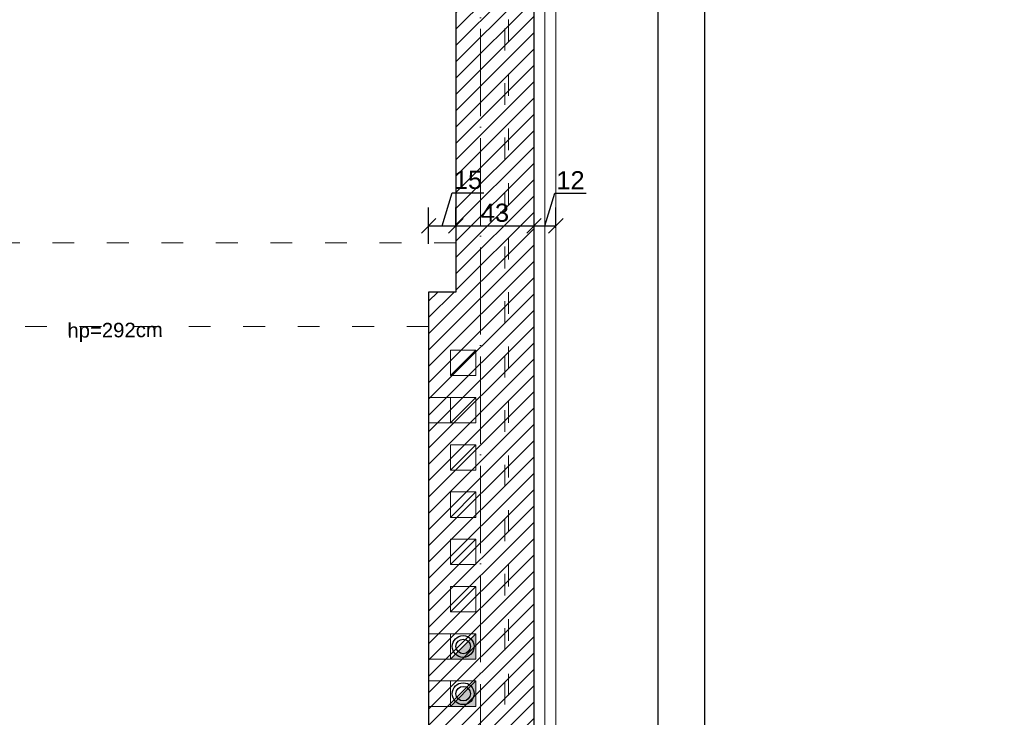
# Model space of a CAD drawing. Header units: millimetres. Extents: x -2720 to 125583, y -8970 to 34912.
# Tile 69 of 105: x 20483 to 21024, y 18489 to 18873. Entities that reach past the tile are written whole.
import ezdxf

# ---------------------------------------------------------------- set-up
doc = ezdxf.new("R2010")
doc.units = ezdxf.units.MM
for name, pattern in [('ACAD_ISO03W100', [30, 12, -18]), ('ACAD_ISO04W100', [30, 24, -3, 0, -3]), ('DASHED', [19.05, 12.7, -6.35])]:
    doc.linetypes.add(name, pattern=pattern)
for name, color, linetype, lineweight, true_color in [('A_HATCH', 7, 'Continuous', 5, 0x999999), ('A_IZOLEACJA TERMI_PROJEKTOWANA', 7, 'Continuous', 15, 0x0089b6), ('A_WIDOK 2PLAN', 7, 'Continuous', 9, 0x666666)]:
    doc.layers.add(name, color=color, linetype=linetype, lineweight=lineweight, true_color=true_color)
for name, color, linetype, lineweight in [('A_KONST_ISTNIEJĄCE', 83, 'Continuous', 25), ('A_OPISY', 40, 'Continuous', 9), ('A_OSIE KONSTRUKCYJNE', 150, 'ACAD_ISO04W100', 5), ('A_WIDOK', 141, 'Continuous', 13), ('A_WIDOK-NAD', 221, 'DASHED', 13), ('A_WYMIAROWANIE', 7, 'Continuous', 9)]:
    doc.layers.add(name, color=color, linetype=linetype, lineweight=lineweight)
doc.layers.add('A_NIEWIDOCZNE  POMOCNICZE', color=252, linetype='ACAD_ISO03W100', lineweight=5, plot=False)
doc.styles.get("Standard").update_dxf_attribs({"font": 'arial.ttf'})
doc.linetypes.add('BATTING', pattern='A,0.0001,-0.1,[134,ltypeshp.shx,S=0.1,R=0,X=-0.1,Y=0],-0.2,[134,ltypeshp.shx,S=0.1,R=180,X=0.1,Y=0],-0.1', length=0.4001)
doc.dimstyles.new('1 do 100', dxfattribs={"dimtxt": 10, "dimasz": 8, "dimexe": 10, "dimexo": 10, "dimgap": 2, "dimtad": 1, "dimdec": 0, "dimtxsty": 'Standard', "dimblk": 'OBLIQUE', "dimcen": 2.5, "dimadec": 0, "dimazin": 0, "dimtfac": 1, "dimtdec": 0, "dimtmove": 0, "dimatfit": 3, "dimldrblk": 'OBLIQUE', "dimfxl": 10, "dimfxlon": 1, "dimarcsym": 0})

# ---------------------------------------------------------------- blocks, each defined once
blk = doc.blocks.new('_Oblique')
at = {"color": 0, "linetype": 'ByBlock', "lineweight": -2}
blk.add_line((-0.5, -0.5), (0.5, 0.5), dxfattribs=at)
blk = doc.blocks.new('*D453')
at = {"layer": 'A_WYMIAROWANIE', "color": 0, "lineweight": -2, "ltscale": 2, "transparency": 16777216}
for p, q in [((20715.27, 18759.13), (20720.7, 18777.23)), ((20720.7, 18777.23), (20738.16, 18777.23)), ((20707.77, 18749.13), (20707.77, 18769.13)), ((20722.77, 18759.13), (20722.77, 18769.13)), ((20707.77, 18759.13), (20722.77, 18759.13))]:
    blk.add_line(p, q, dxfattribs=at)
at = {"layer": 'Defpoints', "color": 0, "ltscale": 2, "transparency": 16777216}
for p in [(20722.77, 18759.13), (20722.77, 18759.13), (20707.77, 18726.66)]:
    blk.add_point(p, dxfattribs=at)
at = {"layer": 'A_WYMIAROWANIE', "color": 0, "lineweight": -2, "ltscale": 2, "transparency": 16777216, "xscale": 8, "yscale": 8, "zscale": 8, "rotation": 180}
blk.add_blockref('_Oblique', (20707.77, 18759.13), dxfattribs=at)
at = {"layer": 'A_WYMIAROWANIE', "color": 0, "lineweight": -2, "ltscale": 2, "transparency": 16777216, "xscale": 8, "yscale": 8, "zscale": 8}
blk.add_blockref('_Oblique', (20722.77, 18759.13), dxfattribs=at)
at = {"layer": 'A_WYMIAROWANIE', "color": 0, "ltscale": 2, "transparency": 16777216, "insert": (20729.43, 18784.34), "char_height": 10, "attachment_point": 5}
blk.add_mtext('15', dxfattribs=at)
blk = doc.blocks.new('*D454')
at = {"layer": 'A_WYMIAROWANIE', "color": 0, "lineweight": -2, "ltscale": 2, "transparency": 16777216}
for p, q in [((20722.77, 18759.13), (20722.77, 18769.13)), ((20765.77, 18755.82), (20765.77, 18769.13)), ((20722.77, 18759.13), (20765.77, 18759.13))]:
    blk.add_line(p, q, dxfattribs=at)
at = {"layer": 'Defpoints', "color": 0, "ltscale": 2, "transparency": 16777216}
for p in [(20722.77, 18759.13), (20765.77, 18759.13), (20765.77, 18745.82)]:
    blk.add_point(p, dxfattribs=at)
at = {"layer": 'A_WYMIAROWANIE', "color": 0, "lineweight": -2, "ltscale": 2, "transparency": 16777216, "xscale": 8, "yscale": 8, "zscale": 8, "rotation": 180}
blk.add_blockref('_Oblique', (20722.77, 18759.13), dxfattribs=at)
at = {"layer": 'A_WYMIAROWANIE', "color": 0, "lineweight": -2, "ltscale": 2, "transparency": 16777216, "xscale": 8, "yscale": 8, "zscale": 8}
blk.add_blockref('_Oblique', (20765.77, 18759.13), dxfattribs=at)
at = {"layer": 'A_WYMIAROWANIE', "color": 0, "ltscale": 2, "transparency": 16777216, "insert": (20744.27, 18766.24), "char_height": 10, "attachment_point": 5}
blk.add_mtext('43', dxfattribs=at)
blk = doc.blocks.new('*D455')
at = {"layer": 'A_WYMIAROWANIE', "color": 0, "lineweight": -2, "ltscale": 2, "transparency": 16777216}
for p, q in [((20771.77, 18759.13), (20777.17, 18777.15)), ((20777.17, 18777.15), (20794.45, 18777.15)), ((20765.77, 18755.82), (20765.77, 18769.13)), ((20777.77, 18757.99), (20777.77, 18769.13)), ((20765.77, 18759.13), (20777.77, 18759.13))]:
    blk.add_line(p, q, dxfattribs=at)
at = {"layer": 'Defpoints', "color": 0, "ltscale": 2, "transparency": 16777216}
for p in [(20777.77, 18759.13), (20765.77, 18745.82), (20777.77, 18747.99)]:
    blk.add_point(p, dxfattribs=at)
at = {"layer": 'A_WYMIAROWANIE', "color": 0, "lineweight": -2, "ltscale": 2, "transparency": 16777216, "xscale": 8, "yscale": 8, "zscale": 8, "rotation": 180}
blk.add_blockref('_Oblique', (20765.77, 18759.13), dxfattribs=at)
at = {"layer": 'A_WYMIAROWANIE', "color": 0, "lineweight": -2, "ltscale": 2, "transparency": 16777216, "xscale": 8, "yscale": 8, "zscale": 8}
blk.add_blockref('_Oblique', (20777.77, 18759.13), dxfattribs=at)
at = {"layer": 'A_WYMIAROWANIE', "color": 0, "ltscale": 2, "transparency": 16777216, "insert": (20785.81, 18784.17), "char_height": 10, "attachment_point": 5}
blk.add_mtext('12', dxfattribs=at)
blk = doc.blocks.new('*D471')
at = {"layer": 'A_WYMIAROWANIE', "color": 0, "lineweight": -2, "ltscale": 2, "transparency": 16777216}
for p, q in [((20823.94, 19604.66), (20843.94, 19604.66)), ((20833.94, 19604.66), (20833.94, 18189.66)), ((20843.94, 18189.66), (20823.94, 18189.66))]:
    blk.add_line(p, q, dxfattribs=at)
at = {"layer": 'Defpoints', "color": 0, "ltscale": 2, "transparency": 16777216}
for p in [(20777.77, 19604.66), (20833.94, 18189.66), (20906.91, 18189.66)]:
    blk.add_point(p, dxfattribs=at)
at = {"layer": 'A_WYMIAROWANIE', "color": 0, "lineweight": -2, "ltscale": 2, "transparency": 16777216, "xscale": 8, "yscale": 8, "zscale": 8}
for p, rotation in [((20833.94, 19604.66), 90), ((20833.94, 18189.66), 270)]:
    blk.add_blockref('_Oblique', p, dxfattribs=dict(at, rotation=rotation))
at = {"layer": 'A_WYMIAROWANIE', "color": 0, "ltscale": 2, "transparency": 16777216, "insert": (20826.83, 18897.16), "char_height": 10, "attachment_point": 5, "rotation": 90}
blk.add_mtext('1415', dxfattribs=at)
blk = doc.blocks.new('*D473')
at = {"layer": 'A_WYMIAROWANIE', "color": 0, "lineweight": -2, "ltscale": 2, "transparency": 16777216}
for p, q in [((20849.68, 19652.66), (20869.68, 19652.66)), ((20859.68, 18149.66), (20859.68, 19652.66)), ((20849.68, 18149.66), (20869.68, 18149.66))]:
    blk.add_line(p, q, dxfattribs=at)
at = {"layer": 'Defpoints', "color": 0, "ltscale": 2, "transparency": 16777216}
for p in [(20777.77, 19652.66), (20859.68, 19652.66), (20777.77, 18149.66)]:
    blk.add_point(p, dxfattribs=at)
at = {"layer": 'A_WYMIAROWANIE', "color": 0, "lineweight": -2, "ltscale": 2, "transparency": 16777216, "xscale": 8, "yscale": 8, "zscale": 8}
for p, rotation in [((20859.68, 19652.66), 90), ((20859.68, 18149.66), 270)]:
    blk.add_blockref('_Oblique', p, dxfattribs=dict(at, rotation=rotation))
at = {"layer": 'A_WYMIAROWANIE', "color": 0, "ltscale": 2, "transparency": 16777216, "insert": (20852.57, 18901.16), "char_height": 10, "attachment_point": 5, "rotation": 90}
blk.add_mtext('1503', dxfattribs=at)
blk = doc.blocks.new('want')
at = {"layer": 'A_WIDOK'}
blk.add_line((30214.45, 14309.66), (30200.45, 14295.66), dxfattribs=at)
blk.add_lwpolyline([(30200.45, 14295.66), (30214.45, 14295.66), (30214.45, 14309.66), (30200.45, 14309.66)], close=True, dxfattribs=at)

msp = doc.modelspace()

# ---------------------------------------------------------------- hatches: boundary and pattern name
at = {"layer": 'A_HATCH'}
h = msp.add_hatch(dxfattribs=at)
h.set_pattern_fill('ANSI31', color=256, scale=2)
h.set_pattern_definition([(45, (-3039.768, 690.5185), (-4.490128, 4.490128), [])])
h.paths.add_polyline_path([(20765.77, 18435.66), (20765.77, 19640.66), (20580.77, 19640.66), (20580.77, 19597.66), (20722.77, 19597.66), (20722.77, 18722.66), (20707.77, 18722.66), (20707.77, 18463.66), (20594.77, 18463.66), (20594.77, 18437.66), (20710.77, 18437.66), (20710.77, 18334.66), (20722.77, 18334.66), (20722.77, 18204.66), (20462.77, 18204.66), (20462.77, 18161.66), (20765.77, 18161.66)])
h.paths.add_polyline_path([(20733.27, 18362.64), (20719.27, 18362.64), (20719.27, 18376.64), (20733.27, 18376.64)], flags=16)
h.paths.add_polyline_path([(20716.27, 18558.49), (20716.27, 18572.49)], flags=16)
h.paths.add_polyline_path([(20234.77, 18194.66), (20069.77, 18194.66), (20069.77, 18198.66), (19929.77, 18198.66), (19929.77, 18204.66), (19929.77, 18223.66), (19886.77, 18223.66), (19886.77, 18161.66), (20234.77, 18161.66)])
h.paths.add_polyline_path([(19929.77, 19597.66), (20070.77, 19597.66), (20070.77, 19640.66), (19886.77, 19640.66), (19886.77, 18699.66), (19929.77, 18699.66)])
h.paths.add_polyline_path([(20352.77, 19640.66), (20298.77, 19640.66), (20298.77, 19597.66), (20352.77, 19597.66)])
at = {"layer": 'A_NIEWIDOCZNE  POMOCNICZE', "ltscale": 2}
h = msp.add_hatch(color=7, dxfattribs=at)
h.dxf.hatch_style = 1
h.paths.add_polyline_path([(20733.77, 18534.66), (20733.77, 18520.66), (20719.77, 18520.66)])
h = msp.add_hatch(color=7, dxfattribs=at)
h.dxf.hatch_style = 1
h.paths.add_polyline_path([(20733.77, 18508.66), (20733.77, 18494.66), (20719.77, 18494.66)])

# ---------------------------------------------------------------- linework, layer by layer
at = {"layer": 'A_IZOLEACJA TERMI_PROJEKTOWANA', "linetype": 'BATTING', "ltscale": 14}
msp.add_lwpolyline([(20457.77, 18155.66), (20771.77, 18155.66), (20771.77, 19652.66)], dxfattribs=at)
at = {"layer": 'A_IZOLEACJA TERMI_PROJEKTOWANA', "ltscale": 2}
msp.add_lwpolyline([(20457.77, 18149.66), (20777.77, 18149.66), (20777.77, 19652.66)], dxfattribs=at)
at = {"layer": 'A_KONST_ISTNIEJĄCE', "ltscale": 2}
for p, q in [((20722.77, 19597.66), (20722.77, 18722.66)), ((20722.77, 18722.66), (20707.77, 18722.66)), ((20707.77, 18722.66), (20707.77, 18463.66))]:
    msp.add_line(p, q, dxfattribs=at)
msp.add_lwpolyline([(20765.77, 18435.66), (20765.77, 19640.66), (20580.77, 19640.66)], dxfattribs=at)
at = {"layer": 'A_KONST_ISTNIEJĄCE', "color": 0, "transparency": 33554687}
for centre, radius in [((20726.77, 18527.66), 6), ((20726.77, 18527.66), 4), ((20726.77, 18501.66), 6), ((20726.77, 18501.66), 4)]:
    msp.add_circle(centre, radius, dxfattribs=at)
at = {"layer": 'A_NIEWIDOCZNE  POMOCNICZE', "ltscale": 2}
msp.add_lwpolyline([(19929.77, 19597.66), (20722.77, 19597.66), (20722.77, 18722.66), (20707.77, 18722.66), (20707.77, 18463.66), (20398.77, 18463.66), (20398.77, 18726.66), (19929.77, 18726.66), (19929.77, 19597.66)], dxfattribs=at)
at = {"layer": 'A_OSIE KONSTRUKCYJNE', "ltscale": 2}
msp.add_line((20736.27, 19829.05), (20736.27, 17971.86), dxfattribs=at)
at = {"layer": 'A_WIDOK', "color": 251, "transparency": 33554559}
for p, q in [((20719.77, 18664.68), (20707.77, 18664.68)), ((20719.77, 18650.68), (20707.77, 18650.68)), ((20719.77, 18534.66), (20707.77, 18534.66)), ((20719.77, 18520.66), (20707.77, 18520.66)), ((20719.77, 18508.68), (20707.77, 18508.68)), ((20719.77, 18494.68), (20707.77, 18494.68))]:
    msp.add_line(p, q, dxfattribs=at)
at = {"layer": 'A_WIDOK', "transparency": 33554559}
for p, q in [((20719.77, 18508.68), (20707.77, 18508.68)), ((20719.77, 18494.68), (20707.77, 18494.68))]:
    msp.add_line(p, q, dxfattribs=at)
at = {"layer": 'A_WIDOK 2PLAN', "linetype": 'ACAD_ISO03W100'}
for points in [[(22357.77, 18320.66), (22357.77, 18166.66), (21887.77, 18166.66), (21887.77, 18320.66), (20751.77, 18320.66), (20751.77, 19638.66), (22357.77, 19638.66)], [(22332.77, 18320.66), (22332.77, 18191.66), (21912.77, 18191.66), (21912.77, 18345.66), (20749.77, 18345.66), (20749.77, 19613.66), (22332.77, 19613.66)]]:
    msp.add_lwpolyline(points, close=True, dxfattribs=at)
at = {"layer": 'A_WIDOK-NAD', "linetype": 'ACAD_ISO03W100'}
for p, q in [((20722.77, 18749.66), (19929.77, 18749.66)), ((20707.77, 18703.66), (19929.77, 18703.66))]:
    msp.add_line(p, q, dxfattribs=at)

# ---------------------------------------------------------------- block references
at = {"layer": 'A_KONST_ISTNIEJĄCE', "color": 251, "transparency": 33554687, "rotation": 180}
for p in [(50934.22, 32986.32), (50934.22, 32960.32), (50934.22, 32934.32), (50934.22, 32908.32), (50934.22, 32882.32), (50934.22, 32856.32), (50934.22, 32830.32), (50934.22, 32804.32)]:
    msp.add_blockref('want', p, dxfattribs=at)
at = {"layer": 'A_KONST_ISTNIEJĄCE', "color": 0, "transparency": 33554687, "rotation": 180}
for p in [(50934.22, 32830.32), (50934.22, 32804.32)]:
    msp.add_blockref('want', p, dxfattribs=at)

# ---------------------------------------------------------------- texts
at = {"layer": 'A_OPISY', "transparency": 33554559, "insert": (20535.27, 18700.53), "char_height": 8, "attachment_point": 5, "rotation": 0.4248}
msp.add_mtext_dynamic_manual_height_columns('hp=292cm', width=44.3905, gutter_width=12.5, heights=[0], dxfattribs=at)
msp.add_mtext_dynamic_manual_height_columns('hp=292cm', width=44.3905, gutter_width=12.5, heights=[0], dxfattribs=at)

# ---------------------------------------------------------------- dimensions: what is measured, and where the dimension line sits
at = {"layer": 'A_WYMIAROWANIE', "ltscale": 2}
dim = msp.add_linear_dim(base=(20859.68, 19652.66), p1=(20777.77, 18149.66), p2=(20777.77, 19652.66), angle=90, dimstyle='1 do 100', dxfattribs=at)
dim.commit()
dim.dimension.update_dxf_attribs({"geometry": '*D473', "text_midpoint": (20852.57, 18901.16)})
dim = msp.add_linear_dim(base=(20833.94, 18189.66), p1=(20777.77, 19604.66), p2=(20906.91, 18189.66), angle=90, dimstyle='1 do 100', override={"dimtmove": 1}, dxfattribs=at)
dim.commit()
dim.dimension.update_dxf_attribs({"geometry": '*D471', "text_midpoint": (20826.83, 18897.16)})
for base, p1, p2, picture, middle in [((20722.77, 18759.13), (20707.77, 18726.66), (20722.77, 18759.13), '*D453', (20722.7, 18784.34)), ((20777.77, 18759.13), (20765.77, 18745.82), (20777.77, 18747.99), '*D455', (20779.17, 18784.17)), ((20765.77, 18759.13), (20722.77, 18759.13), (20765.77, 18745.82), '*D454', (20744.27, 18766.24))]:
    dim = msp.add_linear_dim(base=base, p1=p1, p2=p2, dimstyle='1 do 100', override={"dimtmove": 1}, dxfattribs=at)
    dim.commit()
    dim.dimension.update_dxf_attribs({"geometry": picture, "text_midpoint": middle})

doc.saveas('drawing.dxf')
